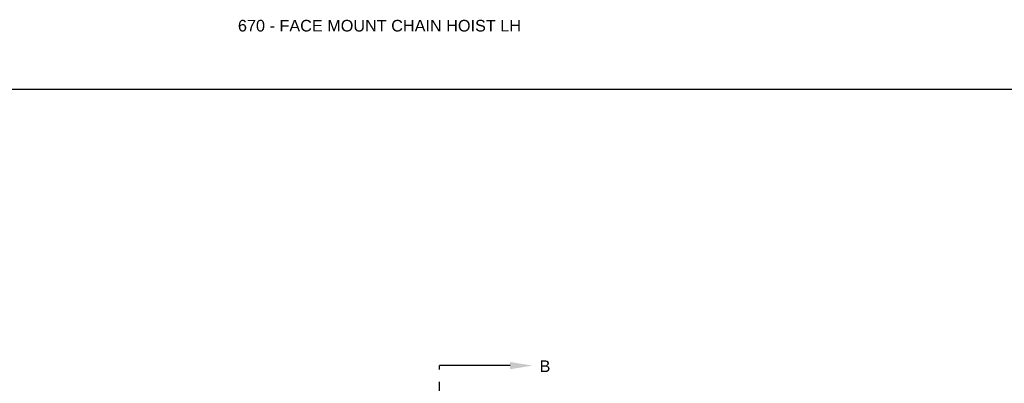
# Model space of a CAD drawing. Header units: inches. Extents: x 169.6 to 213.8, y 195 to 266.5.
# Tile 18 of 61: x 176.2 to 184.1, y 225.1 to 228. Entities that reach past the tile are written whole.
import ezdxf
from ezdxf import colors
from ezdxf.entities.mleader import LeaderData, LeaderLine
from ezdxf.math import Vec2, Vec3

# ---------------------------------------------------------------- set-up
doc = ezdxf.new("R2010")
doc.units = ezdxf.units.IN
doc.header["$LTSCALE"] = 0.25
doc.header["$MEASUREMENT"] = 0
doc.linetypes.add('CENTER', pattern=[2, 1.25, -0.25, 0.25, -0.25])
doc.layers.add('ANNOTATIONS', color=1, linetype='Continuous')
doc.layers.add('SECTION CUTS', color=6, linetype='CENTER')
doc.styles.add('ARIAL', font='arial.ttf', dxfattribs={"height": 0.09375})
doc.styles.get("Standard").update_dxf_attribs({"font": 'romans.shx'})

msp = doc.modelspace()

# ---------------------------------------------------------------- linework, layer by layer
at = {"layer": 'defpoints'}
msp.add_lwpolyline([(189.08986, 214.73552), (169.61998, 214.73552), (169.61998, 227.47063), (189.08986, 227.47063)], close=True, dxfattribs=at)
at = {"layer": 'SECTION CUTS'}
msp.add_line((179.56695, 219.89372), (179.56695, 225.23792), dxfattribs=at)

# ---------------------------------------------------------------- texts
at = {"layer": 'ANNOTATIONS', "insert": (177.94044, 228.02965), "char_height": 0.09375, "width": 4.6220629, "attachment_point": 1, "line_spacing_factor": 0.86134, "style": 'ARIAL'}
msp.add_mtext('670 - FACE MOUNT CHAIN HOIST LH', dxfattribs=at)
at = {"layer": 'SECTION CUTS', "style": 'ARIAL'}
msp.add_text('B', height=0.09375, dxfattribs=at).set_placement((180.37497, 225.18623))

# ---------------------------------------------------------------- leaders
at = {"layer": 'SECTION CUTS'}
ml = msp.add_multileader_mtext('Standard', dxfattribs=at)
ml.set_content('', color=256)
ml.set_leader_properties()
ml.build(insert=Vec2(0, 0))
ml.multileader.update_dxf_attribs({"dogleg_length": 0, "arrow_head_size": 0.18})
ctx = ml.context
ctx.base_point, ctx.char_height, ctx.arrow_head_size, ctx.landing_gap_size, ctx.plane_origin, ctx.plane_x_axis, ctx.plane_y_axis = Vec3(179.56695, 225.23792), 0.18, 0.18, 0, Vec3(180.31647, 225.23792), Vec3(0, 1), Vec3(-1, 0)
notes = []
notes.append((ctx, [(0, (1, 1, 0), (179.56695, 225.23792), (1, 0), 0, [(0, [(180.31647, 225.23792)], 0, [])])]))
ctx.mtext.insert, ctx.mtext.text_direction, ctx.mtext.rotation, ctx.mtext.flow_direction = Vec3(179.47695, 225.23792), Vec3(0, 1), 1.5707963, 5
for ctx, leaders in notes:
    for number, flags, end, landing, length, lines in leaders:
        leader = LeaderData()
        leader.index, (leader.has_last_leader_line, leader.has_dogleg_vector, leader.attachment_direction) = number, flags
        leader.last_leader_point, leader.dogleg_vector, leader.dogleg_length = Vec3(end), Vec3(landing), length
        for number, points, colour, breaks in lines:
            line = LeaderLine()
            line.index, line.vertices, line.color, line.breaks = number, Vec3.list(points), colors.encode_raw_color(colour), breaks
            leader.lines.append(line)
        ctx.leaders.append(leader)

doc.saveas('drawing.dxf')
